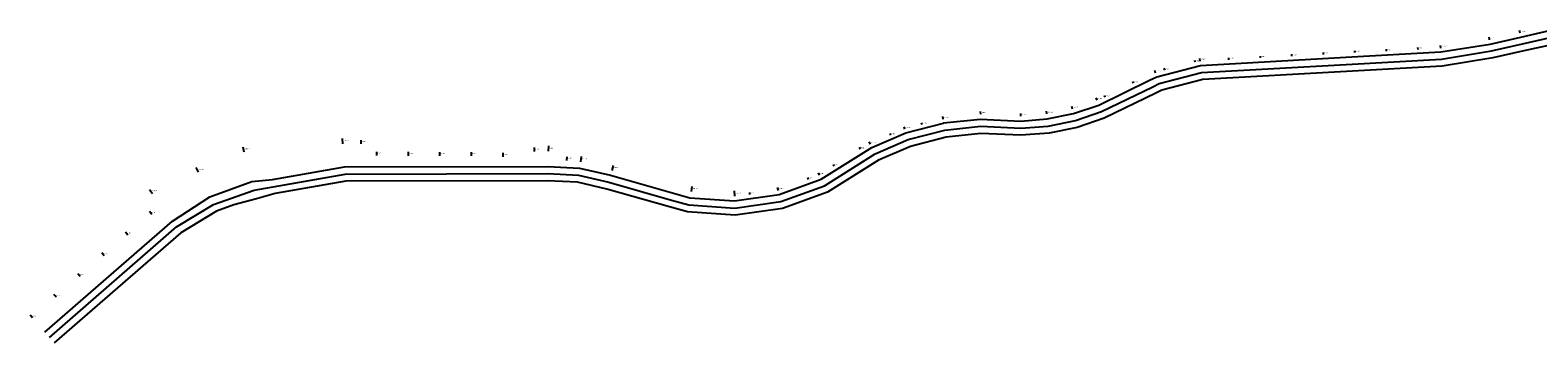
# Model space of a CAD drawing. Extents: x 523764 to 619737, y 552667 to 571525.
# Tile 1 of 2: x 523764 to 571540, y 552667 to 562553. Entities that reach past the tile are written whole.
import ezdxf

# ---------------------------------------------------------------- set-up
doc = ezdxf.new("R2010")
doc.units = 0
doc.layers.get('0').update_dxf_attribs({"linetype": 'CONTINUOUS'})
doc.layers.add('CD_CHANNEL_STATION_LINES', color=144, linetype='CONTINUOUS')
doc.layers.add('CD_STATIONPOINT', color=212, linetype='CONTINUOUS')

# ---------------------------------------------------------------- blocks, each defined once
blk = doc.blocks.new('CD_CHANNEL_STATION_LINES')
at = {"layer": 'CD_CHANNEL_STATION_LINES'}
for p, q in [((569983, 562332), (569999, 562252)), ((570953, 562553), (570971, 562471)), ((564747, 561789), (564744, 561849)), ((565745, 561845), (565742, 561905)), ((566744, 561891), (566741, 561951)), ((567743, 561947), (567739, 562007)), ((568442, 562071), (568451, 561987)), ((560685, 561541), (560670, 561598)), ((560815, 561661), (560828, 561577)), ((561752, 561620), (561748, 561680)), ((562750, 561676), (562747, 561736)), ((563749, 561733), (563745, 561793)), ((558732, 560876), (558706, 560929)), ((559387, 561290), (559417, 561207)), ((559717, 561290), (559701, 561348)), ((557532, 560416), (557563, 560340)), ((557832, 560439), (557806, 560493)), ((553871, 559980), (553874, 559894)), ((555962, 559988), (555973, 559908)), ((556762, 560148), (556783, 560068)), ((551448, 559496), (551475, 559419)), ((552029, 559566), (552014, 559624)), ((552671, 559820), (552686, 559737)), ((555149, 559922), (555151, 559833)), ((533651, 559127), (533666, 558964)), ((534249, 558962), (534249, 559079)), ((550340, 559018), (550378, 558945)), ((551035, 559231), (551011, 559286)), ((530500, 558860), (530540, 558709)), ((534749, 558588), (534749, 558702)), ((535749, 558582), (535749, 558702)), ((536749, 558581), (536749, 558698)), ((537749, 558576), (537749, 558694)), ((538749, 558548), (538749, 558675)), ((539749, 558718), (539749, 558842)), ((540186, 558892), (540182, 558723)), ((540771, 558432), (540777, 558549)), ((541226, 558556), (541202, 558385)), ((550076, 558795), (550044, 558846)), ((529018, 558211), (529090, 558060)), ((542234, 558275), (542192, 558112)), ((548730, 558047), (548770, 557965)), ((549205, 558301), (549236, 558252)), ((544733, 557614), (544705, 557449)), ((547440, 557574), (547462, 557488)), ((548396, 557893), (548416, 557836)), ((527543, 557520), (527637, 557390)), ((546077, 557470), (546083, 557306)), ((546555, 557420), (546563, 557361)), ((527618, 556729), (527542, 556817)), ((526862, 556074), (526786, 556162)), ((526106, 555419), (526030, 555507)), ((525351, 554764), (525275, 554852)), ((524595, 554109), (524519, 554197)), ((523840, 553454), (523764, 553542))]:
    blk.add_line(p, q, dxfattribs=at)
for points in [[(524227, 553007, 0), (528273, 556514, 0), (529458, 557285, 0), (530791, 557766, 0), (531446, 557830, 0), (533730, 558230, 0), (540171, 558241, 0), (541175, 558193, 0), (542155, 557966, 0), (544150, 557398, 0), (544670, 557249, 0), (546088, 557152, 0), (547496, 557352, 0), (548832, 557839, 0), (550433, 558840, 0), (551514, 559306, 0), (552708, 559618, 0), (552710, 559619, 0), (553878, 559741, 0), (555153, 559680, 0), (555996, 559745, 0), (556825, 559915, 0), (557626, 560186, 0), (559239, 560968, 0), (559465, 561077, 0), (560850, 561437, 0), (565454, 561696, 0), (568464, 561866, 0), (570025, 562117, 0), (571001, 562338, 0), (571954, 562551, 0)], [(524375, 552837, 0), (528406, 556332, 0), (529577, 557036, 0), (530862, 557499, 0), (533750, 558005, 0), (540166, 558016, 0), (541144, 557970, 0), (542098, 557748, 0), (544088, 557181, 0), (544631, 557027, 0), (546096, 556926, 0), (547551, 557132, 0), (548931, 557635, 0), (550538, 558640, 0), (551587, 559093, 0), (552748, 559396, 0), (552749, 559396, 0), (553885, 559515, 0), (555156, 559455, 0), (556027, 559522, 0), (556884, 559697, 0), (557711, 559977, 0), (559337, 560765, 0), (559543, 560865, 0), (560885, 561213, 0), (565466, 561472, 0), (568489, 561642, 0), (570068, 561896, 0), (571051, 562118, 0), (571988, 562328, 0)], [(572023, 562105, 0), (571100, 561899, 0), (570110, 561675, 0), (568513, 561418, 0), (565479, 561247, 0), (560920, 560990, 0), (559621, 560653, 0), (559435, 560563, 0), (557797, 559769, 0), (556942, 559480, 0), (556059, 559299, 0), (555159, 559229, 0), (553891, 559289, 0), (552788, 559174, 0), (551660, 558879, 0), (550643, 558440, 0), (549030, 557432, 0), (547606, 556913, 0), (546105, 556700, 0), (544592, 556804, 0), (544026, 556965, 0), (542042, 557530, 0), (541113, 557746, 0), (540161, 557791, 0), (533769, 557780, 0), (531524, 557387, 0), (530935, 557225, 0), (530216, 557027, 0), (529674, 556832, 0), (528538, 556149, 0), (524522, 552667, 0)]]:
    blk.add_polyline3d(points, dxfattribs=at)

msp = doc.modelspace()

# ---------------------------------------------------------------- block references
msp.add_blockref('CD_CHANNEL_STATION_LINES', (0, 0))

# ---------------------------------------------------------------- texts
at = {"layer": 'CD_STATIONPOINT', "color": 0}
for s, p in [('49+665.44', (570962, 562512)), ('56+000', (564745, 561819)), ('55+000', (565744, 561875)), ('54+000', (566743, 561921)), ('53+000', (567741, 561977)), ('52+272.58', (568447, 562029)), ('50+673.35', (569991, 562292)), ('60+000', (560677, 561569)), ('59+888.02', (560822, 561619)), ('59+000', (561750, 561650)), ('58+000', (562748, 561706)), ('57+000', (563747, 561763)), ('62+000', (558719, 560902)), ('61+274.60', (559402, 561248)), ('61+000', (559709, 561319)), ('63+000', (557819, 560466)), ('67+204.79', (553873, 559937)), ('65+057.98', (555968, 559948)), ('64+184.09', (556772, 560108)), ('63+310.25', (557547, 560378)), ('69+547.55', (551462, 559457)), ('69+000', (552022, 559595)), ('68+347.54', (552678, 559779)), ('65+931.82', (555150, 559878)), ('88+000.72', (533658, 559045)), ('87+500', (534249, 559020)), ('70+690.30', (550359, 558981)), ('69+000', (551023, 559259)), ('90+932.39', (530520, 558785)), ('87+000', (534749, 558645)), ('86+000', (535749, 558642)), ('85+000', (536749, 558640)), ('84+000', (537749, 558635)), ('83+000', (538749, 558611)), ('82+000', (539749, 558780)), ('81+584.56', (540184, 558807)), ('81+000', (540774, 558490)), ('71+000', (550060, 558820)), ('92+298.80', (529054, 558136)), ('80+605.14', (541214, 558470)), ('79+625.72', (542213, 558193)), ('72+585.54', (548750, 558006)), ('72+000', (549220, 558277)), ('76+992.33', (544719, 557532)), ('74+054.47', (547451, 557531)), ('73+000', (548406, 557865)), ('93+665.15', (527590, 557455)), ('75+523.40', (546080, 557388)), ('75+000', (546559, 557390)), ('94+000', (527580, 556773)), ('95+000', (526824, 556118)), ('96+000', (526068, 555463)), ('97+000', (525313, 554808)), ('98+000', (524557, 554153)), ('99+000', (523802, 553498))]:
    msp.add_text(s, height=30, dxfattribs=at).set_placement(p)

doc.saveas('drawing.dxf')
